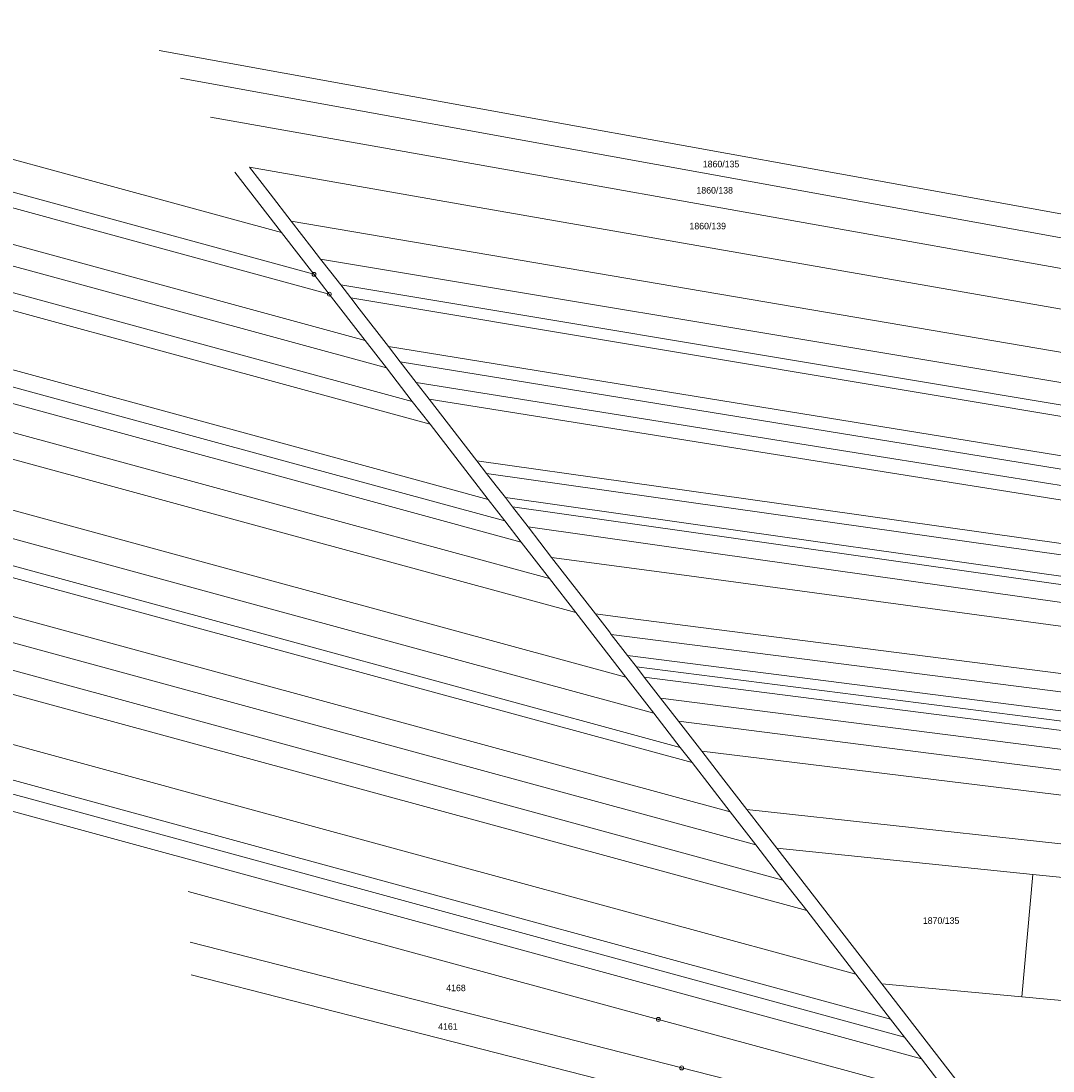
# Model space of a CAD drawing. Header units: metres. Extents: x -595226 to -593310, y -1169452 to -1167804.
# Tile 20 of 35: x -594960 to -594692, y -1168077 to -1167804. Entities that reach past the tile are written whole.
import ezdxf
from ezdxf.enums import TextEntityAlignment as Align

# ---------------------------------------------------------------- set-up
doc = ezdxf.new("R2010")
doc.units = ezdxf.units.M
doc.layers.add('geo katastr', color=5, linetype='Continuous', lineweight=0)
doc.layers.add('Značky bodu BP', color=7, linetype='Continuous')
doc.styles.add('dgn023', font='dgn023.shx')

# ---------------------------------------------------------------- blocks, each defined once
blk = doc.blocks.new('1.05336')
at = {"layer": 'Značky bodu BP', "color": 3, "linetype": 'Continuous', "lineweight": 13}
for radius in [0.5, 0.0303]:
    blk.add_circle((0, 0), radius, dxfattribs=at)
blk = doc.blocks.new('1.05337')
at = {"layer": 'Značky bodu BP', "color": 3, "linetype": 'Continuous', "lineweight": 13}
for radius in [0.5, 0.0303]:
    blk.add_circle((0, 0), radius, dxfattribs=at)
blk = doc.blocks.new('1.05339')
at = {"layer": 'Značky bodu BP', "color": 3, "linetype": 'Continuous', "lineweight": 13}
for radius in [0.5, 0.0303]:
    blk.add_circle((0, 0), radius, dxfattribs=at)
blk = doc.blocks.new('1.05706')
at = {"layer": 'Značky bodu BP', "color": 3, "linetype": 'Continuous', "lineweight": 13}
for radius in [0.5, 0.0303]:
    blk.add_circle((0, 0), radius, dxfattribs=at)

msp = doc.modelspace()

# ---------------------------------------------------------------- linework, layer by layer
at = {"layer": 'geo katastr', "color": 5, "true_color": 0x0000fa}
for p, q in [((-594892.58, -1167858.74), (-594904.72, -1167843.05)), ((-594884.17, -1167869.57), (-594892.58, -1167858.74)), ((-594880.18, -1167874.73), (-594884.17, -1167869.57)), ((-594877.22, -1167872.35), (-594874.62, -1167875.7)), ((-594870.88, -1167886.74), (-594880.18, -1167874.73)), ((-594865.35, -1167893.89), (-594870.88, -1167886.74)), ((-594864.83, -1167888.34), (-594861.76, -1167892.31)), ((-594861.76, -1167892.31), (-594857.57, -1167897.72)), ((-594858.6, -1167902.59), (-594865.35, -1167893.89)), ((-594857.57, -1167897.72), (-594854.23, -1167902.02)), ((-594853.99, -1167908.53), (-594858.6, -1167902.59)), ((-594854.23, -1167902.02), (-594841.82, -1167918.04)), ((-594838.86, -1167928.06), (-594853.99, -1167908.53)), ((-594841.82, -1167918.04), (-594839.28, -1167921.32)), ((-594834.53, -1167933.67), (-594838.86, -1167928.06)), ((-594834.42, -1167927.6), (-594832.57, -1167929.98)), ((-594832.57, -1167929.98), (-594828.52, -1167935.21)), ((-594830.28, -1167939.14), (-594834.53, -1167933.67)), ((-594828.52, -1167935.21), (-594822.39, -1167943.13)), ((-594822.92, -1167948.64), (-594830.28, -1167939.14)), ((-594822.39, -1167943.13), (-594811.02, -1167957.8)), ((-594816.11, -1167957.44), (-594822.92, -1167948.64)), ((-594803.07, -1167974.28), (-594816.11, -1167957.44)), ((-594806.88, -1167963.14), (-594802.65, -1167968.6)), ((-594802.65, -1167968.6), (-594800.37, -1167971.55)), ((-594800.37, -1167971.55), (-594798.3, -1167974.21)), ((-594795.84, -1167983.59), (-594803.07, -1167974.28)), ((-594798.3, -1167974.21), (-594794.05, -1167979.7)), ((-594794.05, -1167979.7), (-594789.39, -1167985.71)), ((-594788.94, -1167992.51), (-594795.84, -1167983.59)), ((-594789.39, -1167985.71), (-594783.36, -1167993.51)), ((-594785.9, -1167996.43), (-594788.94, -1167992.51)), ((-594775.97, -1168009.24), (-594785.9, -1167996.43)), ((-594769.32, -1168017.83), (-594775.97, -1168009.24)), ((-594771.64, -1168008.62), (-594763.86, -1168018.67)), ((-594762.25, -1168026.96), (-594769.32, -1168017.83)), ((-594763.86, -1168018.67), (-594697.31, -1168025.52)), ((-594763.86, -1168018.67), (-594736.52, -1168053.97)), ((-594700.19, -1168057.32), (-594697.31, -1168025.52)), ((-594697.31, -1168025.52), (-594609.14, -1168034.61)), ((-594756.08, -1168034.92), (-594762.25, -1168026.96)), ((-594743.31, -1168051.39), (-594756.08, -1168034.92)), ((-594734.26, -1168063.08), (-594743.31, -1168051.39)), ((-594736.52, -1168053.97), (-594711, -1168086.9)), ((-594736.52, -1168053.97), (-594700.19, -1168057.32)), ((-594700.19, -1168057.32), (-594681.51, -1168059.05)), ((-594730.64, -1168067.76), (-594734.26, -1168063.08)), ((-594726.27, -1168073.4), (-594730.64, -1168067.76)), ((-594718.07, -1168083.99), (-594726.27, -1168073.4))]:
    msp.add_line(p, q, dxfattribs=at)
for points in [[(-594892.58, -1167858.74), (-595022.56, -1167823.36), (-595094.52, -1167803.76)], [(-594884.17, -1167869.57), (-595024.12, -1167831.46), (-595102.79, -1167810.04)], [(-594880.18, -1167874.73), (-595024.86, -1167835.36), (-595106.76, -1167813.06)], [(-594924.41, -1167811.44), (-594826, -1167829.25), (-594668.94, -1167857.69), (-594476.78, -1167892.47)], [(-594918.83, -1167818.64), (-594830.98, -1167834.54), (-594675.53, -1167862.68), (-594567.54, -1167882.23), (-594471.28, -1167899.65)], [(-594870.88, -1167886.74), (-595026.58, -1167844.37), (-595115.95, -1167820.04)], [(-594865.35, -1167893.89), (-595027.6, -1167849.72), (-595121.41, -1167824.19)], [(-594858.6, -1167902.59), (-595028.85, -1167856.26), (-595128.08, -1167829.25)], [(-594911.03, -1167828.71), (-594837.76, -1167841.74), (-594684.01, -1167869.1), (-594570.13, -1167889.35), (-594464.82, -1167908.09)], [(-594853.99, -1167908.53), (-595029.7, -1167860.71), (-595132.62, -1167832.7)], [(-594900.91, -1167841.77), (-594846.7, -1167851.24), (-594695.34, -1167877.68), (-594573.62, -1167898.94), (-594456.1, -1167919.47)], [(-594900.91, -1167841.77), (-594898.24, -1167845.22), (-594895.53, -1167848.71), (-594890.07, -1167855.76)], [(-594838.86, -1167928.06), (-594892.46, -1167913.47), (-595032.5, -1167875.36), (-595147.56, -1167844.05)], [(-594834.53, -1167933.67), (-594892.97, -1167917.77), (-595033.31, -1167879.56), (-595151.84, -1167847.3)], [(-594830.28, -1167939.14), (-594893.46, -1167921.95), (-595034.09, -1167883.66), (-595156.03, -1167850.48)], [(-594822.92, -1167948.64), (-594894.33, -1167929.23), (-595035.45, -1167890.82), (-595163.11, -1167856.07)], [(-594890.07, -1167855.76), (-594707.45, -1167886.85), (-594577.28, -1167909.01), (-594447.14, -1167931.17)], [(-594890.07, -1167855.76), (-594884.69, -1167862.71), (-594882.44, -1167865.6)], [(-594816.11, -1167957.44), (-594895.12, -1167935.95), (-595036.71, -1167897.42), (-595169.63, -1167861.24)], [(-594882.44, -1167865.6), (-594716.02, -1167893.34), (-594579.83, -1167916.05), (-594440.99, -1167939.19)], [(-594882.44, -1167865.6), (-594879.79, -1167869.03), (-594877.22, -1167872.35)], [(-594803.07, -1167974.28), (-594896.66, -1167948.8), (-595039.12, -1167910.02), (-595182.09, -1167871.11)], [(-594877.22, -1167872.35), (-594722.38, -1167898.16), (-594581.85, -1167921.58), (-594435.84, -1167945.92)], [(-594795.84, -1167983.59), (-594897.5, -1167955.95), (-595040.46, -1167917.04), (-595189.03, -1167876.61)], [(-594874.62, -1167875.7), (-594872.41, -1167878.55), (-594864.83, -1167888.34)], [(-594874.62, -1167875.7), (-594725.54, -1167900.55), (-594582.84, -1167924.33), (-594433.28, -1167949.26)], [(-594788.94, -1167992.51), (-594898.31, -1167962.76), (-595041.74, -1167923.73), (-595195.64, -1167881.85)], [(-594785.9, -1167996.43), (-594898.67, -1167965.76), (-595042.29, -1167926.67), (-595198.55, -1167884.15)], [(-594864.83, -1167888.34), (-594736.85, -1167909.11), (-594586.2, -1167933.57), (-594425.3, -1167959.68)], [(-594775.97, -1168009.24), (-594899.83, -1167975.53), (-595044.13, -1167936.26), (-595208.35, -1167891.58)], [(-594861.76, -1167892.31), (-594740.63, -1167911.97), (-594587.39, -1167936.85), (-594422.26, -1167963.65)], [(-594769.32, -1168017.83), (-594900.6, -1167982.09), (-595045.36, -1167942.7), (-595215.16, -1167896.5)], [(-594857.57, -1167897.72), (-594745.42, -1167915.61), (-594588.75, -1167940.6), (-594419.2, -1167967.64)], [(-594762.25, -1168026.96), (-594901.43, -1167989.07), (-595046.67, -1167949.54), (-595222.59, -1167901.67)], [(-594854.23, -1167902.02), (-594749.53, -1167918.72), (-594590.05, -1167944.15), (-594415.92, -1167971.92)], [(-594756.08, -1168034.92), (-594902.16, -1167995.16), (-595047.81, -1167955.52), (-595226.15, -1167907)], [(-594841.82, -1167918.04), (-594763.31, -1167929.15), (-594593.33, -1167953.2), (-594410.42, -1167979.08)], [(-594839.28, -1167921.32), (-594766.56, -1167931.61), (-594594.34, -1167955.98), (-594407.88, -1167982.36)], [(-594839.28, -1167921.32), (-594836.79, -1167924.54), (-594834.42, -1167927.6)], [(-594743.31, -1168051.39), (-594903.66, -1168007.74), (-595050.17, -1167967.88), (-595203.78, -1167926.08)], [(-594834.42, -1167927.6), (-594772.78, -1167936.32), (-594596.28, -1167961.3), (-594408.27, -1167987.9)], [(-594832.57, -1167929.98), (-594775.14, -1167938.11), (-594597.01, -1167963.31), (-594409.04, -1167989.9)], [(-594828.52, -1167935.21), (-594780.32, -1167942.03), (-594598.62, -1167967.74), (-594410.75, -1167994.32)], [(-594734.26, -1168063.08), (-594904.72, -1168016.7), (-595051.85, -1167976.67), (-595190.43, -1167938.99)], [(-594730.64, -1168067.76), (-594905.15, -1168020.28), (-595052.52, -1167980.18), (-595193.22, -1167941.89)], [(-594822.39, -1167943.13), (-594787.92, -1167947.79), (-594600.56, -1167973.1), (-594412.37, -1167998.52)], [(-594726.27, -1168073.4), (-594905.66, -1168024.59), (-595053.33, -1167984.4), (-595196.59, -1167945.42)], [(-594811.02, -1167957.8), (-594802.57, -1167958.88), (-594604.6, -1167984.19), (-594416.13, -1168008.28)], [(-594811.02, -1167957.8), (-594807.37, -1167962.51), (-594806.88, -1167963.14)], [(-594806.88, -1167963.14), (-594609.24, -1167988.4), (-594417.9, -1168012.86)], [(-594802.65, -1167968.6), (-594607.98, -1167993.49), (-594419.71, -1168017.56)], [(-594800.37, -1167971.55), (-594608.9, -1167996.02), (-594420.68, -1168020.08)], [(-594798.3, -1167974.21), (-594609.73, -1167998.32), (-594421.56, -1168022.37)], [(-594794.05, -1167979.7), (-594611.45, -1168003.04), (-594423.38, -1168027.08)], [(-594789.39, -1167985.71), (-594613.33, -1168008.22), (-594425.37, -1168032.24)], [(-594783.36, -1167993.51), (-594615.43, -1168013.99), (-594427.19, -1168036.95)], [(-594783.36, -1167993.51), (-594777.6, -1168000.93), (-594771.64, -1168008.62)], [(-594771.64, -1168008.62), (-594619.53, -1168025.28), (-594430.66, -1168045.97)], [(-594718.07, -1168083.99), (-594794.65, -1168063.17), (-594916.84, -1168029.92)], [(-594708.59, -1168096.22), (-594788.58, -1168075.78), (-594916.38, -1168043.11)], [(-594746.06, -1168095.06), (-594783.96, -1168085.37), (-594916.08, -1168051.6)]]:
    msp.add_lwpolyline(points, dxfattribs=at)

# ---------------------------------------------------------------- block references
for name, p in [('1.05339', (-594884.17, -1167869.57)), ('1.05706', (-594880.18, -1167874.73)), ('1.05336', (-594794.65, -1168063.17)), ('1.05337', (-594788.58, -1168075.78))]:
    msp.add_blockref(name, p, dxfattribs=at)

# ---------------------------------------------------------------- texts
at = {"layer": 'geo katastr', "color": 5, "true_color": 0x0000fa, "style": 'dgn023'}
for s, p in [('1860/135', (-594778.35, -1167840.93)), ('1860/138', (-594780, -1167847.75)), ('1860/139', (-594781.81, -1167857.04)), ('1870/135', (-594721.15, -1168037.5)), ('4168', (-594847.25, -1168054.99)), ('4161', (-594849.35, -1168065.01))]:
    msp.add_text(s, height=1.7, dxfattribs=at).set_placement(p, align=Align.MIDDLE_CENTER)

doc.saveas('drawing.dxf')
